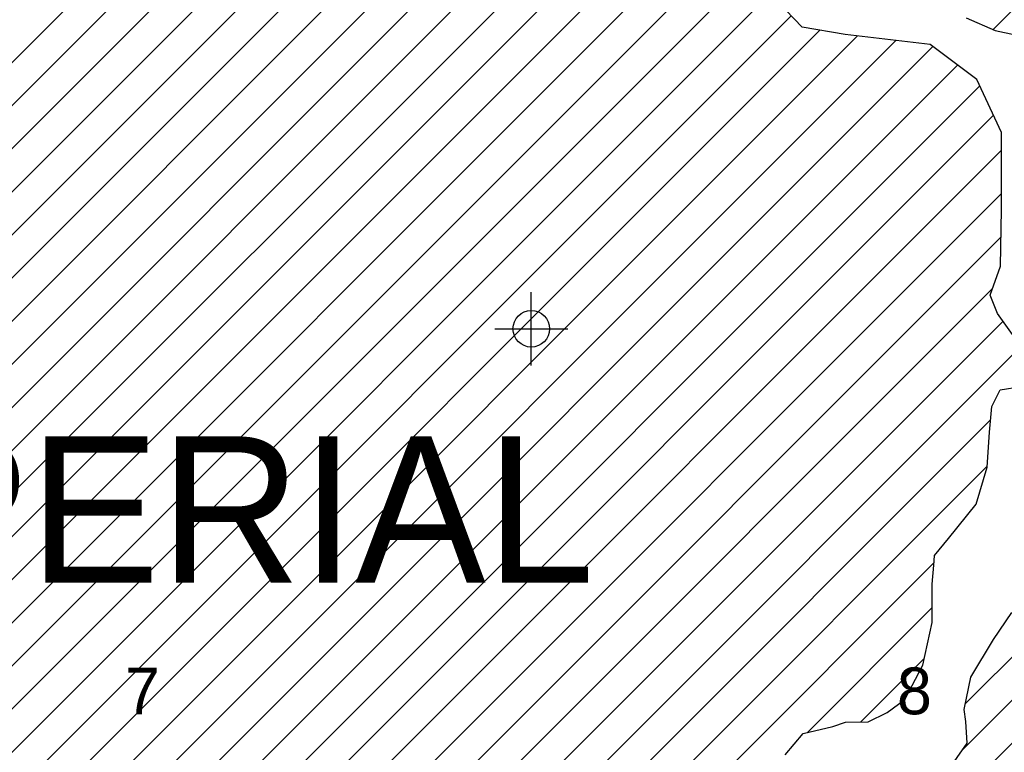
# Model space of a CAD drawing. Extents: x 192051 to 352051, y 710978 to 817615.
# Tile 69 of 85: x 285824 to 292557, y 782612 to 787621. Entities that reach past the tile are written whole.
import ezdxf
from ezdxf.enums import TextEntityAlignment as Align

# ---------------------------------------------------------------- set-up
doc = ezdxf.new("R2010")
doc.units = 0
doc.header["$LTSCALE"] = 800
doc.header["$PDMODE"] = 34
doc.header["$PDSIZE"] = 250
doc.layers.get('0').update_dxf_attribs({"linetype": 'CONTINUOUS'})
for name, color, linetype in [('SEC', 2, 'CONTINUOUS'), ('TEXT', 7, 'CONTINUOUS'), ('WETDBA', 11, 'CONTINUOUS'), ('WETFILL', 12, 'CONTINUOUS')]:
    doc.layers.add(name, color=color, linetype=linetype)

# ---------------------------------------------------------------- blocks, each defined once
blk = doc.blocks.new('*X')
at = {"color": 0}
for p, q in [((285074.5, 782800.4), (295512.1, 793238)), ((285253.3, 782684.5), (295750.8, 793182.1)), ((285412.9, 782549.4), (295933.8, 793070.3)), ((284895.7, 782916.3), (294315.2, 792335.9)), ((280543.2, 781216), (291434.1, 792106.8)), ((279892.2, 780859.7), (290882.4, 791849.9)), ((280831.4, 781209.5), (291408.9, 791787)), ((281961.3, 783518.2), (290127.1, 791684)), ((281859.9, 783122.1), (290232.1, 791494.2)), ((283771.8, 782676.5), (292414.2, 791318.9)), ((283501, 782700.3), (292073.3, 791272.7)), ((284531.7, 783141.7), (292649, 791259)), ((284728.6, 783043.9), (292975.1, 791290.3)), ((281001.6, 781085), (291040.5, 791123.9)), ((280217.1, 779711.2), (291587.2, 791081.2)), ((280651.4, 780440.1), (291209.2, 790997.9)), ((292480.5, 787554.3), (292975.9, 788049.7)), ((285537.8, 782379.7), (291018.8, 787860.7)), ((285506, 782053.1), (291100.1, 787647.2)), ((285407.5, 781660), (291296.6, 787549.1)), ((284462.9, 780420.7), (291552.3, 787510.1)), ((284561.6, 780224.7), (291815.4, 787478.5)), ((285021.9, 780390.3), (292068.3, 787436.7)), ((285994.2, 781067.9), (292236.9, 787310.6)), ((286473.4, 781252.4), (292389.7, 787168.7)), ((286701.6, 781185.9), (292483.3, 786967.7)), ((286900.4, 781090.1), (292538, 786727.7)), ((287188.7, 781083.7), (292537.5, 786432.5)), ((287695.4, 781295.8), (292533.8, 786134.1)), ((288812.5, 782118.1), (292477.6, 785783.2)), ((289083.7, 782094.6), (292548.8, 785559.7)), ((289422.2, 782138.5), (292706.5, 785422.8)), ((289836.9, 782258.5), (292463.5, 784885)), ((290082.2, 782209.1), (292440.4, 784567.3)), ((292288.3, 782941.7), (293632.6, 784286.1)), ((292263.9, 782622.7), (293870.5, 784229.2)), ((290828.9, 780893), (294078.2, 784142.3)), ((290146.6, 781978.7), (292076.5, 783908.7)), ((291210.4, 782747.9), (292063.7, 783601.2)), ((291577, 782819.8), (292009.6, 783252.4))]:
    blk.add_line(p, q, dxfattribs=at)

msp = doc.modelspace()

# ---------------------------------------------------------------- linework, layer by layer
at = {"layer": 'SEC', "color": 0}
msp.add_point((289322.5, 785507.5), dxfattribs=at)
at = {"layer": 'WETDBA', "color": 0}
for points in [[(292625.1, 785451.5), (292511.5, 785612.6), (292461.5, 785736.3), (292530.1, 785936.5), (292537.3, 786322.4), (292538.2, 786849.7), (292370, 787211), (292049.9, 787450.4), (291469.4, 787520), (291175.2, 787569.5), (291005.8, 787744.8)], [(292296.2, 787632.7), (292495.1, 787548), (292633.9, 787518), (292688.9, 787526), (292784.9, 787550.8), (292861.9, 787601.3), (292908.6, 787599.5), (292933.2, 787546.7), (292936.4, 787474.2), (292918.2, 787342.5), (292883.8, 787267.1), (292885.8, 787129.9), (292945.3, 787065.5), (293055.6, 787014.4), (293195.9, 786952.4), (293314, 786882), (293476.3, 786880.7), (293553.3, 786927), (293646.4, 787119.7), (293712.8, 787361.7), (293674.3, 787553.8), (293572.8, 787658.4)], [(291058.7, 782595.3), (291182, 782741.4), (291385.1, 782787.7), (291471.3, 782817.4), (291626.6, 782820.9), (291756.6, 782884.2), (291875.9, 782973.3), (292000.2, 783208.6), (292062.8, 783499.3), (292065, 783762.6), (292075.5, 783892.2), (292079.4, 783958.4), (292174.9, 784073.8), (292363.9, 784308), (292440, 784561.2), (292454.9, 784800.2), (292472.8, 784977.2), (292528, 785089.6), (292672.1, 785112.6)], [(292606.4, 783568.1), (292480.6, 783382.2), (292325.1, 783125.9), (292280.9, 782904.9), (292291.8, 782822), (292300.2, 782674.4), (292163.2, 782478.7)]]:
    msp.add_lwpolyline(points, dxfattribs=at)

# ---------------------------------------------------------------- block references
at = {"layer": 'WETFILL', "color": 0}
msp.add_blockref('*X', (0, 0), dxfattribs=at)
msp.add_blockref('*X', (0, 0), dxfattribs=at)
msp.add_blockref('*X', (0, 0), dxfattribs=at)
msp.add_blockref('*X', (0, 0), dxfattribs=at)
msp.add_blockref('*X', (0, 0), dxfattribs=at)
msp.add_blockref('*X', (0, 0), dxfattribs=at)
msp.add_blockref('*X', (0, 0), dxfattribs=at)
msp.add_blockref('*X', (0, 0), dxfattribs=at)
msp.add_blockref('*X', (0, 0), dxfattribs=at)
msp.add_blockref('*X', (0, 0), dxfattribs=at)
msp.add_blockref('*X', (0, 0), dxfattribs=at)
msp.add_blockref('*X', (0, 0), dxfattribs=at)
msp.add_blockref('*X', (0, 0), dxfattribs=at)
msp.add_blockref('*X', (0, 0), dxfattribs=at)
msp.add_blockref('*X', (0, 0), dxfattribs=at)
msp.add_blockref('*X', (0, 0), dxfattribs=at)
msp.add_blockref('*X', (0, 0), dxfattribs=at)
msp.add_blockref('*X', (0, 0), dxfattribs=at)
msp.add_blockref('*X', (0, 0), dxfattribs=at)
msp.add_blockref('*X', (0, 0), dxfattribs=at)
msp.add_blockref('*X', (0, 0), dxfattribs=at)
msp.add_blockref('*X', (0, 0), dxfattribs=at)
msp.add_blockref('*X', (0, 0), dxfattribs=at)
msp.add_blockref('*X', (0, 0), dxfattribs=at)
msp.add_blockref('*X', (0, 0), dxfattribs=at)
msp.add_blockref('*X', (0, 0), dxfattribs=at)
msp.add_blockref('*X', (0, 0), dxfattribs=at)
msp.add_blockref('*X', (0, 0), dxfattribs=at)
msp.add_blockref('*X', (0, 0), dxfattribs=at)
msp.add_blockref('*X', (0, 0), dxfattribs=at)
msp.add_blockref('*X', (0, 0), dxfattribs=at)
msp.add_blockref('*X', (0, 0), dxfattribs=at)
msp.add_blockref('*X', (0, 0), dxfattribs=at)
msp.add_blockref('*X', (0, 0), dxfattribs=at)
msp.add_blockref('*X', (0, 0), dxfattribs=at)
msp.add_blockref('*X', (0, 0), dxfattribs=at)
msp.add_blockref('*X', (0, 0), dxfattribs=at)
msp.add_blockref('*X', (0, 0), dxfattribs=at)
msp.add_blockref('*X', (0, 0), dxfattribs=at)
msp.add_blockref('*X', (0, 0), dxfattribs=at)
msp.add_blockref('*X', (0, 0), dxfattribs=at)
msp.add_blockref('*X', (0, 0), dxfattribs=at)
msp.add_blockref('*X', (0, 0), dxfattribs=at)
msp.add_blockref('*X', (0, 0), dxfattribs=at)
msp.add_blockref('*X', (0, 0), dxfattribs=at)
msp.add_blockref('*X', (0, 0), dxfattribs=at)
msp.add_blockref('*X', (0, 0), dxfattribs=at)
msp.add_blockref('*X', (0, 0), dxfattribs=at)
msp.add_blockref('*X', (0, 0), dxfattribs=at)
msp.add_blockref('*X', (0, 0), dxfattribs=at)
msp.add_blockref('*X', (0, 0), dxfattribs=at)
msp.add_blockref('*X', (0, 0), dxfattribs=at)
msp.add_blockref('*X', (0, 0), dxfattribs=at)
msp.add_blockref('*X', (0, 0), dxfattribs=at)
msp.add_blockref('*X', (0, 0), dxfattribs=at)
msp.add_blockref('*X', (0, 0), dxfattribs=at)
msp.add_blockref('*X', (0, 0), dxfattribs=at)
msp.add_blockref('*X', (0, 0), dxfattribs=at)
msp.add_blockref('*X', (0, 0), dxfattribs=at)
msp.add_blockref('*X', (0, 0), dxfattribs=at)
msp.add_blockref('*X', (0, 0), dxfattribs=at)
msp.add_blockref('*X', (0, 0), dxfattribs=at)
msp.add_blockref('*X', (0, 0), dxfattribs=at)
msp.add_blockref('*X', (0, 0), dxfattribs=at)
msp.add_blockref('*X', (0, 0), dxfattribs=at)
msp.add_blockref('*X', (0, 0), dxfattribs=at)
msp.add_blockref('*X', (0, 0), dxfattribs=at)
msp.add_blockref('*X', (0, 0), dxfattribs=at)
msp.add_blockref('*X', (0, 0), dxfattribs=at)
msp.add_blockref('*X', (0, 0), dxfattribs=at)
msp.add_blockref('*X', (0, 0), dxfattribs=at)
msp.add_blockref('*X', (0, 0), dxfattribs=at)
msp.add_blockref('*X', (0, 0), dxfattribs=at)
msp.add_blockref('*X', (0, 0), dxfattribs=at)
msp.add_blockref('*X', (0, 0), dxfattribs=at)
msp.add_blockref('*X', (0, 0), dxfattribs=at)
msp.add_blockref('*X', (0, 0), dxfattribs=at)
msp.add_blockref('*X', (0, 0), dxfattribs=at)
msp.add_blockref('*X', (0, 0), dxfattribs=at)
msp.add_blockref('*X', (0, 0), dxfattribs=at)
msp.add_blockref('*X', (0, 0), dxfattribs=at)
msp.add_blockref('*X', (0, 0), dxfattribs=at)
msp.add_blockref('*X', (0, 0), dxfattribs=at)
msp.add_blockref('*X', (0, 0), dxfattribs=at)
msp.add_blockref('*X', (0, 0), dxfattribs=at)
msp.add_blockref('*X', (0, 0), dxfattribs=at)
msp.add_blockref('*X', (0, 0), dxfattribs=at)
msp.add_blockref('*X', (0, 0), dxfattribs=at)
msp.add_blockref('*X', (0, 0), dxfattribs=at)
msp.add_blockref('*X', (0, 0), dxfattribs=at)
msp.add_blockref('*X', (0, 0), dxfattribs=at)
msp.add_blockref('*X', (0, 0), dxfattribs=at)
msp.add_blockref('*X', (0, 0), dxfattribs=at)
msp.add_blockref('*X', (0, 0), dxfattribs=at)
msp.add_blockref('*X', (0, 0), dxfattribs=at)
msp.add_blockref('*X', (0, 0), dxfattribs=at)
msp.add_blockref('*X', (0, 0), dxfattribs=at)
msp.add_blockref('*X', (0, 0), dxfattribs=at)
msp.add_blockref('*X', (0, 0), dxfattribs=at)
msp.add_blockref('*X', (0, 0), dxfattribs=at)

# ---------------------------------------------------------------- texts
at = {"layer": 'TEXT', "color": 0}
for s, height, p in [('IMPERIAL', 1000, (286634.2, 783771.4)), ('7', 320, (286663.7, 782871.7)), ('8', 320, (291942.6, 782871.7))]:
    msp.add_text(s, height=height, dxfattribs=at).set_placement(p, align=Align.CENTER)

doc.saveas('drawing.dxf')
